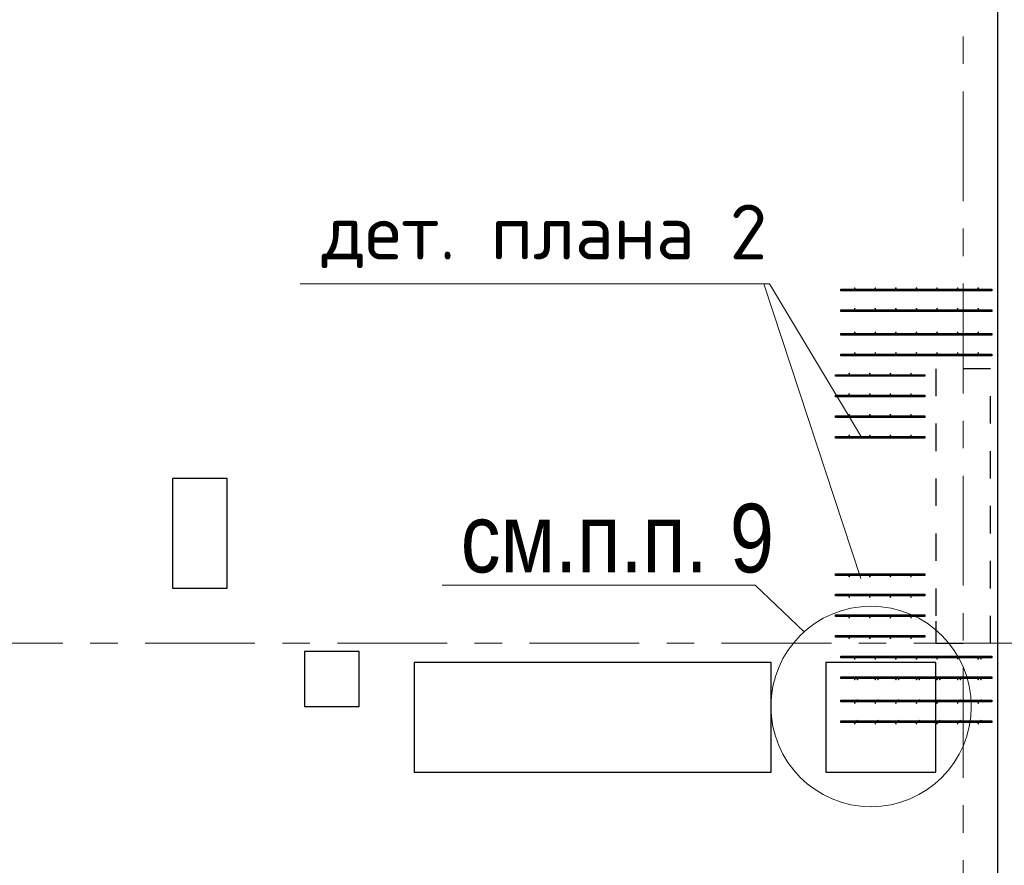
# Model space of a CAD drawing. Header units: metres. Extents: x -38 to 93, y -15 to 21.
# Tile 34 of 194: x 29.11 to 32.7, y 8.19 to 11.27. Entities that reach past the tile are written whole.
import ezdxf

# ---------------------------------------------------------------- set-up
doc = ezdxf.new("R2010")
doc.units = ezdxf.units.M
for name, pattern in [('______11', [0.5, 0.4, -0.05, 0, -0.05]), ('______2', [0.0405, 0.03, -0.0105]), ('______5', [1.1, 0.8, -0.1, 0.1, -0.1])]:
    doc.linetypes.add(name, pattern=pattern)
for name, color, linetype, lineweight in [('XR$2$Осевая линия (1)', 7, '______5', 13), ('XR$4$Арматурный каркас 01', 4, 'Continuous', 35), ('XR$4$Общий слой (1)_1', 7, 'Continuous', 13), ('XR$4$Перекрытие (1)', 7, 'Continuous', 35), ('XR$4$Текст_ общее_1', 7, 'Continuous', 13), ('XR$4$Фундамент (1)_1', 7, 'Continuous', 35)]:
    doc.layers.add(name, color=color, linetype=linetype, lineweight=lineweight)
doc.layers.add('XR$6$Стена_ бетон несущ.', color=7, linetype='Continuous', lineweight=70, true_color=0xb4b496)
doc.styles.add('ARIAL', font='arial.ttf')
doc.styles.add('ISOCPEUR', font='txt')

msp = doc.modelspace()

# ---------------------------------------------------------------- hatches: boundary and pattern name
at = {"layer": 'XR$4$Арматурный каркас 01', "linetype": 'Continuous', "lineweight": 50, "transparency": 33554687}
for points in [[(32.158, 10.2932), (32.1578, 10.2944), (32.1571, 10.2954), (32.1561, 10.296), (32.155, 10.2962), (32.1539, 10.296), (32.1529, 10.2954), (32.1522, 10.2944), (32.152, 10.2932), (32.1522, 10.2921), (32.1529, 10.2911), (32.1539, 10.2905), (32.155, 10.2902), (32.1561, 10.2905), (32.1571, 10.2911), (32.1578, 10.2921)], [(32.233, 10.2932), (32.2328, 10.2944), (32.2321, 10.2954), (32.2311, 10.296), (32.23, 10.2962), (32.2289, 10.296), (32.2279, 10.2954), (32.2272, 10.2944), (32.227, 10.2932), (32.2272, 10.2921), (32.2279, 10.2911), (32.2289, 10.2905), (32.23, 10.2902), (32.2311, 10.2905), (32.2321, 10.2911), (32.2328, 10.2921)], [(32.308, 10.2932), (32.3078, 10.2944), (32.3071, 10.2954), (32.3061, 10.296), (32.305, 10.2962), (32.3039, 10.296), (32.3029, 10.2954), (32.3022, 10.2944), (32.302, 10.2932), (32.3022, 10.2921), (32.3029, 10.2911), (32.3039, 10.2905), (32.305, 10.2902), (32.3061, 10.2905), (32.3071, 10.2911), (32.3078, 10.2921)], [(32.383, 10.2932), (32.3828, 10.2944), (32.3821, 10.2954), (32.3811, 10.296), (32.38, 10.2962), (32.3789, 10.296), (32.3779, 10.2954), (32.3772, 10.2944), (32.377, 10.2932), (32.3772, 10.2921), (32.3779, 10.2911), (32.3789, 10.2905), (32.38, 10.2902), (32.3811, 10.2905), (32.3821, 10.2911), (32.3828, 10.2921)], [(32.458, 10.2932), (32.4578, 10.2944), (32.4571, 10.2954), (32.4561, 10.296), (32.455, 10.2962), (32.4539, 10.296), (32.4529, 10.2954), (32.4522, 10.2944), (32.452, 10.2932), (32.4522, 10.2921), (32.4529, 10.2911), (32.4539, 10.2905), (32.455, 10.2902), (32.4561, 10.2905), (32.4571, 10.2911), (32.4578, 10.2921)], [(32.533, 10.2932), (32.5328, 10.2944), (32.5321, 10.2954), (32.5311, 10.296), (32.53, 10.2962), (32.5289, 10.296), (32.5279, 10.2954), (32.5272, 10.2944), (32.527, 10.2932), (32.5272, 10.2921), (32.5279, 10.2911), (32.5289, 10.2905), (32.53, 10.2902), (32.5311, 10.2905), (32.5321, 10.2911), (32.5328, 10.2921)], [(32.608, 10.2932), (32.6078, 10.2944), (32.6071, 10.2954), (32.6061, 10.296), (32.605, 10.2962), (32.6039, 10.296), (32.6029, 10.2954), (32.6022, 10.2944), (32.602, 10.2932), (32.6022, 10.2921), (32.6029, 10.2911), (32.6039, 10.2905), (32.605, 10.2902), (32.6061, 10.2905), (32.6071, 10.2911), (32.6078, 10.2921)], [(32.158, 10.2182), (32.1578, 10.2194), (32.1571, 10.2204), (32.1561, 10.221), (32.155, 10.2212), (32.1539, 10.221), (32.1529, 10.2204), (32.1522, 10.2194), (32.152, 10.2182), (32.1522, 10.2171), (32.1529, 10.2161), (32.1539, 10.2155), (32.155, 10.2152), (32.1561, 10.2155), (32.1571, 10.2161), (32.1578, 10.2171)], [(32.233, 10.2182), (32.2328, 10.2194), (32.2321, 10.2204), (32.2311, 10.221), (32.23, 10.2212), (32.2289, 10.221), (32.2279, 10.2204), (32.2272, 10.2194), (32.227, 10.2182), (32.2272, 10.2171), (32.2279, 10.2161), (32.2289, 10.2155), (32.23, 10.2152), (32.2311, 10.2155), (32.2321, 10.2161), (32.2328, 10.2171)], [(32.308, 10.2182), (32.3078, 10.2194), (32.3071, 10.2204), (32.3061, 10.221), (32.305, 10.2212), (32.3039, 10.221), (32.3029, 10.2204), (32.3022, 10.2194), (32.302, 10.2182), (32.3022, 10.2171), (32.3029, 10.2161), (32.3039, 10.2155), (32.305, 10.2152), (32.3061, 10.2155), (32.3071, 10.2161), (32.3078, 10.2171)], [(32.383, 10.2182), (32.3828, 10.2194), (32.3821, 10.2204), (32.3811, 10.221), (32.38, 10.2212), (32.3789, 10.221), (32.3779, 10.2204), (32.3772, 10.2194), (32.377, 10.2182), (32.3772, 10.2171), (32.3779, 10.2161), (32.3789, 10.2155), (32.38, 10.2152), (32.3811, 10.2155), (32.3821, 10.2161), (32.3828, 10.2171)], [(32.458, 10.2182), (32.4578, 10.2194), (32.4571, 10.2204), (32.4561, 10.221), (32.455, 10.2212), (32.4539, 10.221), (32.4529, 10.2204), (32.4522, 10.2194), (32.452, 10.2182), (32.4522, 10.2171), (32.4529, 10.2161), (32.4539, 10.2155), (32.455, 10.2152), (32.4561, 10.2155), (32.4571, 10.2161), (32.4578, 10.2171)], [(32.533, 10.2182), (32.5328, 10.2194), (32.5321, 10.2204), (32.5311, 10.221), (32.53, 10.2212), (32.5289, 10.221), (32.5279, 10.2204), (32.5272, 10.2194), (32.527, 10.2182), (32.5272, 10.2171), (32.5279, 10.2161), (32.5289, 10.2155), (32.53, 10.2152), (32.5311, 10.2155), (32.5321, 10.2161), (32.5328, 10.2171)], [(32.608, 10.2182), (32.6078, 10.2194), (32.6071, 10.2204), (32.6061, 10.221), (32.605, 10.2212), (32.6039, 10.221), (32.6029, 10.2204), (32.6022, 10.2194), (32.602, 10.2182), (32.6022, 10.2171), (32.6029, 10.2161), (32.6039, 10.2155), (32.605, 10.2152), (32.6061, 10.2155), (32.6071, 10.2161), (32.6078, 10.2171)], [(32.158, 10.1322), (32.1578, 10.1334), (32.1571, 10.1344), (32.1561, 10.135), (32.155, 10.1352), (32.1539, 10.135), (32.1529, 10.1344), (32.1522, 10.1334), (32.152, 10.1322), (32.1522, 10.1311), (32.1529, 10.1301), (32.1539, 10.1295), (32.155, 10.1292), (32.1561, 10.1295), (32.1571, 10.1301), (32.1578, 10.1311)], [(32.233, 10.1322), (32.2328, 10.1334), (32.2321, 10.1344), (32.2311, 10.135), (32.23, 10.1352), (32.2289, 10.135), (32.2279, 10.1344), (32.2272, 10.1334), (32.227, 10.1322), (32.2272, 10.1311), (32.2279, 10.1301), (32.2289, 10.1295), (32.23, 10.1292), (32.2311, 10.1295), (32.2321, 10.1301), (32.2328, 10.1311)], [(32.308, 10.1322), (32.3078, 10.1334), (32.3071, 10.1344), (32.3061, 10.135), (32.305, 10.1352), (32.3039, 10.135), (32.3029, 10.1344), (32.3022, 10.1334), (32.302, 10.1322), (32.3022, 10.1311), (32.3029, 10.1301), (32.3039, 10.1295), (32.305, 10.1292), (32.3061, 10.1295), (32.3071, 10.1301), (32.3078, 10.1311)], [(32.383, 10.1322), (32.3828, 10.1334), (32.3821, 10.1344), (32.3811, 10.135), (32.38, 10.1352), (32.3789, 10.135), (32.3779, 10.1344), (32.3772, 10.1334), (32.377, 10.1322), (32.3772, 10.1311), (32.3779, 10.1301), (32.3789, 10.1295), (32.38, 10.1292), (32.3811, 10.1295), (32.3821, 10.1301), (32.3828, 10.1311)], [(32.458, 10.1322), (32.4578, 10.1334), (32.4571, 10.1344), (32.4561, 10.135), (32.455, 10.1352), (32.4539, 10.135), (32.4529, 10.1344), (32.4522, 10.1334), (32.452, 10.1322), (32.4522, 10.1311), (32.4529, 10.1301), (32.4539, 10.1295), (32.455, 10.1292), (32.4561, 10.1295), (32.4571, 10.1301), (32.4578, 10.1311)], [(32.533, 10.1322), (32.5328, 10.1334), (32.5321, 10.1344), (32.5311, 10.135), (32.53, 10.1352), (32.5289, 10.135), (32.5279, 10.1344), (32.5272, 10.1334), (32.527, 10.1322), (32.5272, 10.1311), (32.5279, 10.1301), (32.5289, 10.1295), (32.53, 10.1292), (32.5311, 10.1295), (32.5321, 10.1301), (32.5328, 10.1311)], [(32.608, 10.1322), (32.6078, 10.1334), (32.6071, 10.1344), (32.6061, 10.135), (32.605, 10.1352), (32.6039, 10.135), (32.6029, 10.1344), (32.6022, 10.1334), (32.602, 10.1322), (32.6022, 10.1311), (32.6029, 10.1301), (32.6039, 10.1295), (32.605, 10.1292), (32.6061, 10.1295), (32.6071, 10.1301), (32.6078, 10.1311)], [(32.158, 10.0572), (32.1578, 10.0584), (32.1571, 10.0594), (32.1561, 10.06), (32.155, 10.0602), (32.1539, 10.06), (32.1529, 10.0594), (32.1522, 10.0584), (32.152, 10.0572), (32.1522, 10.0561), (32.1529, 10.0551), (32.1539, 10.0545), (32.155, 10.0542), (32.1561, 10.0545), (32.1571, 10.0551), (32.1578, 10.0561)], [(32.233, 10.0572), (32.2328, 10.0584), (32.2321, 10.0594), (32.2311, 10.06), (32.23, 10.0602), (32.2289, 10.06), (32.2279, 10.0594), (32.2272, 10.0584), (32.227, 10.0572), (32.2272, 10.0561), (32.2279, 10.0551), (32.2289, 10.0545), (32.23, 10.0542), (32.2311, 10.0545), (32.2321, 10.0551), (32.2328, 10.0561)], [(32.308, 10.0572), (32.3078, 10.0584), (32.3071, 10.0594), (32.3061, 10.06), (32.305, 10.0602), (32.3039, 10.06), (32.3029, 10.0594), (32.3022, 10.0584), (32.302, 10.0572), (32.3022, 10.0561), (32.3029, 10.0551), (32.3039, 10.0545), (32.305, 10.0542), (32.3061, 10.0545), (32.3071, 10.0551), (32.3078, 10.0561)], [(32.383, 10.0572), (32.3828, 10.0584), (32.3821, 10.0594), (32.3811, 10.06), (32.38, 10.0602), (32.3789, 10.06), (32.3779, 10.0594), (32.3772, 10.0584), (32.377, 10.0572), (32.3772, 10.0561), (32.3779, 10.0551), (32.3789, 10.0545), (32.38, 10.0542), (32.3811, 10.0545), (32.3821, 10.0551), (32.3828, 10.0561)], [(32.458, 10.0572), (32.4578, 10.0584), (32.4571, 10.0594), (32.4561, 10.06), (32.455, 10.0602), (32.4539, 10.06), (32.4529, 10.0594), (32.4522, 10.0584), (32.452, 10.0572), (32.4522, 10.0561), (32.4529, 10.0551), (32.4539, 10.0545), (32.455, 10.0542), (32.4561, 10.0545), (32.4571, 10.0551), (32.4578, 10.0561)], [(32.533, 10.0572), (32.5328, 10.0584), (32.5321, 10.0594), (32.5311, 10.06), (32.53, 10.0602), (32.5289, 10.06), (32.5279, 10.0594), (32.5272, 10.0584), (32.527, 10.0572), (32.5272, 10.0561), (32.5279, 10.0551), (32.5289, 10.0545), (32.53, 10.0542), (32.5311, 10.0545), (32.5321, 10.0551), (32.5328, 10.0561)], [(32.608, 10.0572), (32.6078, 10.0584), (32.6071, 10.0594), (32.6061, 10.06), (32.605, 10.0602), (32.6039, 10.06), (32.6029, 10.0594), (32.6022, 10.0584), (32.602, 10.0572), (32.6022, 10.0561), (32.6029, 10.0551), (32.6039, 10.0545), (32.605, 10.0542), (32.6061, 10.0545), (32.6071, 10.0551), (32.6078, 10.0561)], [(32.138, 9.9822), (32.1378, 9.9834), (32.1371, 9.9844), (32.1361, 9.985), (32.135, 9.9852), (32.1339, 9.985), (32.1329, 9.9844), (32.1322, 9.9834), (32.132, 9.9822), (32.1322, 9.9811), (32.1329, 9.9801), (32.1339, 9.9795), (32.135, 9.9792), (32.1361, 9.9795), (32.1371, 9.9801), (32.1378, 9.9811)], [(32.213, 9.9822), (32.2128, 9.9834), (32.2121, 9.9844), (32.2111, 9.985), (32.21, 9.9852), (32.2089, 9.985), (32.2079, 9.9844), (32.2072, 9.9834), (32.207, 9.9822), (32.2072, 9.9811), (32.2079, 9.9801), (32.2089, 9.9795), (32.21, 9.9792), (32.2111, 9.9795), (32.2121, 9.9801), (32.2128, 9.9811)], [(32.288, 9.9822), (32.2878, 9.9834), (32.2871, 9.9844), (32.2861, 9.985), (32.285, 9.9852), (32.2839, 9.985), (32.2829, 9.9844), (32.2822, 9.9834), (32.282, 9.9822), (32.2822, 9.9811), (32.2829, 9.9801), (32.2839, 9.9795), (32.285, 9.9792), (32.2861, 9.9795), (32.2871, 9.9801), (32.2878, 9.9811)], [(32.363, 9.9822), (32.3628, 9.9834), (32.3621, 9.9844), (32.3611, 9.985), (32.36, 9.9852), (32.3589, 9.985), (32.3579, 9.9844), (32.3572, 9.9834), (32.357, 9.9822), (32.3572, 9.9811), (32.3579, 9.9801), (32.3589, 9.9795), (32.36, 9.9792), (32.3611, 9.9795), (32.3621, 9.9801), (32.3628, 9.9811)], [(32.138, 9.9072), (32.1378, 9.9084), (32.1371, 9.9094), (32.1361, 9.91), (32.135, 9.9102), (32.1339, 9.91), (32.1329, 9.9094), (32.1322, 9.9084), (32.132, 9.9072), (32.1322, 9.9061), (32.1329, 9.9051), (32.1339, 9.9045), (32.135, 9.9042), (32.1361, 9.9045), (32.1371, 9.9051), (32.1378, 9.9061)], [(32.213, 9.9072), (32.2128, 9.9084), (32.2121, 9.9094), (32.2111, 9.91), (32.21, 9.9102), (32.2089, 9.91), (32.2079, 9.9094), (32.2072, 9.9084), (32.207, 9.9072), (32.2072, 9.9061), (32.2079, 9.9051), (32.2089, 9.9045), (32.21, 9.9042), (32.2111, 9.9045), (32.2121, 9.9051), (32.2128, 9.9061)], [(32.288, 9.9072), (32.2878, 9.9084), (32.2871, 9.9094), (32.2861, 9.91), (32.285, 9.9102), (32.2839, 9.91), (32.2829, 9.9094), (32.2822, 9.9084), (32.282, 9.9072), (32.2822, 9.9061), (32.2829, 9.9051), (32.2839, 9.9045), (32.285, 9.9042), (32.2861, 9.9045), (32.2871, 9.9051), (32.2878, 9.9061)], [(32.363, 9.9072), (32.3628, 9.9084), (32.3621, 9.9094), (32.3611, 9.91), (32.36, 9.9102), (32.3589, 9.91), (32.3579, 9.9094), (32.3572, 9.9084), (32.357, 9.9072), (32.3572, 9.9061), (32.3579, 9.9051), (32.3589, 9.9045), (32.36, 9.9042), (32.3611, 9.9045), (32.3621, 9.9051), (32.3628, 9.9061)], [(32.138, 9.8322), (32.1378, 9.8334), (32.1371, 9.8344), (32.1361, 9.835), (32.135, 9.8352), (32.1339, 9.835), (32.1329, 9.8344), (32.1322, 9.8334), (32.132, 9.8322), (32.1322, 9.8311), (32.1329, 9.8301), (32.1339, 9.8295), (32.135, 9.8292), (32.1361, 9.8295), (32.1371, 9.8301), (32.1378, 9.8311)], [(32.213, 9.8322), (32.2128, 9.8334), (32.2121, 9.8344), (32.2111, 9.835), (32.21, 9.8352), (32.2089, 9.835), (32.2079, 9.8344), (32.2072, 9.8334), (32.207, 9.8322), (32.2072, 9.8311), (32.2079, 9.8301), (32.2089, 9.8295), (32.21, 9.8292), (32.2111, 9.8295), (32.2121, 9.8301), (32.2128, 9.8311)], [(32.288, 9.8322), (32.2878, 9.8334), (32.2871, 9.8344), (32.2861, 9.835), (32.285, 9.8352), (32.2839, 9.835), (32.2829, 9.8344), (32.2822, 9.8334), (32.282, 9.8322), (32.2822, 9.8311), (32.2829, 9.8301), (32.2839, 9.8295), (32.285, 9.8292), (32.2861, 9.8295), (32.2871, 9.8301), (32.2878, 9.8311)], [(32.363, 9.8322), (32.3628, 9.8334), (32.3621, 9.8344), (32.3611, 9.835), (32.36, 9.8352), (32.3589, 9.835), (32.3579, 9.8344), (32.3572, 9.8334), (32.357, 9.8322), (32.3572, 9.8311), (32.3579, 9.8301), (32.3589, 9.8295), (32.36, 9.8292), (32.3611, 9.8295), (32.3621, 9.8301), (32.3628, 9.8311)], [(32.138, 9.7572), (32.1378, 9.7584), (32.1371, 9.7594), (32.1361, 9.76), (32.135, 9.7602), (32.1339, 9.76), (32.1329, 9.7594), (32.1322, 9.7584), (32.132, 9.7572), (32.1322, 9.7561), (32.1329, 9.7551), (32.1339, 9.7545), (32.135, 9.7542), (32.1361, 9.7545), (32.1371, 9.7551), (32.1378, 9.7561)], [(32.213, 9.7572), (32.2128, 9.7584), (32.2121, 9.7594), (32.2111, 9.76), (32.21, 9.7602), (32.2089, 9.76), (32.2079, 9.7594), (32.2072, 9.7584), (32.207, 9.7572), (32.2072, 9.7561), (32.2079, 9.7551), (32.2089, 9.7545), (32.21, 9.7542), (32.2111, 9.7545), (32.2121, 9.7551), (32.2128, 9.7561)], [(32.288, 9.7572), (32.2878, 9.7584), (32.2871, 9.7594), (32.2861, 9.76), (32.285, 9.7602), (32.2839, 9.76), (32.2829, 9.7594), (32.2822, 9.7584), (32.282, 9.7572), (32.2822, 9.7561), (32.2829, 9.7551), (32.2839, 9.7545), (32.285, 9.7542), (32.2861, 9.7545), (32.2871, 9.7551), (32.2878, 9.7561)], [(32.363, 9.7572), (32.3628, 9.7584), (32.3621, 9.7594), (32.3611, 9.76), (32.36, 9.7602), (32.3589, 9.76), (32.3579, 9.7594), (32.3572, 9.7584), (32.357, 9.7572), (32.3572, 9.7561), (32.3579, 9.7551), (32.3589, 9.7545), (32.36, 9.7542), (32.3611, 9.7545), (32.3621, 9.7551), (32.3628, 9.7561)], [(32.138, 9.2432), (32.1378, 9.2444), (32.1371, 9.2454), (32.1361, 9.246), (32.135, 9.2462), (32.1339, 9.246), (32.1329, 9.2454), (32.1322, 9.2444), (32.132, 9.2432), (32.1322, 9.2421), (32.1329, 9.2411), (32.1339, 9.2405), (32.135, 9.2402), (32.1361, 9.2405), (32.1371, 9.2411), (32.1378, 9.2421)], [(32.213, 9.2432), (32.2128, 9.2444), (32.2121, 9.2454), (32.2111, 9.246), (32.21, 9.2462), (32.2089, 9.246), (32.2079, 9.2454), (32.2072, 9.2444), (32.207, 9.2432), (32.2072, 9.2421), (32.2079, 9.2411), (32.2089, 9.2405), (32.21, 9.2402), (32.2111, 9.2405), (32.2121, 9.2411), (32.2128, 9.2421)], [(32.288, 9.2432), (32.2878, 9.2444), (32.2871, 9.2454), (32.2861, 9.246), (32.285, 9.2462), (32.2839, 9.246), (32.2829, 9.2454), (32.2822, 9.2444), (32.282, 9.2432), (32.2822, 9.2421), (32.2829, 9.2411), (32.2839, 9.2405), (32.285, 9.2402), (32.2861, 9.2405), (32.2871, 9.2411), (32.2878, 9.2421)], [(32.363, 9.2432), (32.3628, 9.2444), (32.3621, 9.2454), (32.3611, 9.246), (32.36, 9.2462), (32.3589, 9.246), (32.3579, 9.2454), (32.3572, 9.2444), (32.357, 9.2432), (32.3572, 9.2421), (32.3579, 9.2411), (32.3589, 9.2405), (32.36, 9.2402), (32.3611, 9.2405), (32.3621, 9.2411), (32.3628, 9.2421)], [(32.138, 9.1682), (32.1378, 9.1694), (32.1371, 9.1704), (32.1361, 9.171), (32.135, 9.1712), (32.1339, 9.171), (32.1329, 9.1704), (32.1322, 9.1694), (32.132, 9.1682), (32.1322, 9.1671), (32.1329, 9.1661), (32.1339, 9.1655), (32.135, 9.1652), (32.1361, 9.1655), (32.1371, 9.1661), (32.1378, 9.1671)], [(32.213, 9.1682), (32.2128, 9.1694), (32.2121, 9.1704), (32.2111, 9.171), (32.21, 9.1712), (32.2089, 9.171), (32.2079, 9.1704), (32.2072, 9.1694), (32.207, 9.1682), (32.2072, 9.1671), (32.2079, 9.1661), (32.2089, 9.1655), (32.21, 9.1652), (32.2111, 9.1655), (32.2121, 9.1661), (32.2128, 9.1671)], [(32.288, 9.1682), (32.2878, 9.1694), (32.2871, 9.1704), (32.2861, 9.171), (32.285, 9.1712), (32.2839, 9.171), (32.2829, 9.1704), (32.2822, 9.1694), (32.282, 9.1682), (32.2822, 9.1671), (32.2829, 9.1661), (32.2839, 9.1655), (32.285, 9.1652), (32.2861, 9.1655), (32.2871, 9.1661), (32.2878, 9.1671)], [(32.363, 9.1682), (32.3628, 9.1694), (32.3621, 9.1704), (32.3611, 9.171), (32.36, 9.1712), (32.3589, 9.171), (32.3579, 9.1704), (32.3572, 9.1694), (32.357, 9.1682), (32.3572, 9.1671), (32.3579, 9.1661), (32.3589, 9.1655), (32.36, 9.1652), (32.3611, 9.1655), (32.3621, 9.1661), (32.3628, 9.1671)], [(32.138, 9.0932), (32.1378, 9.0944), (32.1371, 9.0954), (32.1361, 9.096), (32.135, 9.0962), (32.1339, 9.096), (32.1329, 9.0954), (32.1322, 9.0944), (32.132, 9.0932), (32.1322, 9.0921), (32.1329, 9.0911), (32.1339, 9.0905), (32.135, 9.0902), (32.1361, 9.0905), (32.1371, 9.0911), (32.1378, 9.0921)], [(32.213, 9.0932), (32.2128, 9.0944), (32.2121, 9.0954), (32.2111, 9.096), (32.21, 9.0962), (32.2089, 9.096), (32.2079, 9.0954), (32.2072, 9.0944), (32.207, 9.0932), (32.2072, 9.0921), (32.2079, 9.0911), (32.2089, 9.0905), (32.21, 9.0902), (32.2111, 9.0905), (32.2121, 9.0911), (32.2128, 9.0921)], [(32.288, 9.0932), (32.2878, 9.0944), (32.2871, 9.0954), (32.2861, 9.096), (32.285, 9.0962), (32.2839, 9.096), (32.2829, 9.0954), (32.2822, 9.0944), (32.282, 9.0932), (32.2822, 9.0921), (32.2829, 9.0911), (32.2839, 9.0905), (32.285, 9.0902), (32.2861, 9.0905), (32.2871, 9.0911), (32.2878, 9.0921)], [(32.363, 9.0932), (32.3628, 9.0944), (32.3621, 9.0954), (32.3611, 9.096), (32.36, 9.0962), (32.3589, 9.096), (32.3579, 9.0954), (32.3572, 9.0944), (32.357, 9.0932), (32.3572, 9.0921), (32.3579, 9.0911), (32.3589, 9.0905), (32.36, 9.0902), (32.3611, 9.0905), (32.3621, 9.0911), (32.3628, 9.0921)], [(32.138, 9.0182), (32.1378, 9.0194), (32.1371, 9.0204), (32.1361, 9.021), (32.135, 9.0212), (32.1339, 9.021), (32.1329, 9.0204), (32.1322, 9.0194), (32.132, 9.0182), (32.1322, 9.0171), (32.1329, 9.0161), (32.1339, 9.0155), (32.135, 9.0152), (32.1361, 9.0155), (32.1371, 9.0161), (32.1378, 9.0171)], [(32.213, 9.0182), (32.2128, 9.0194), (32.2121, 9.0204), (32.2111, 9.021), (32.21, 9.0212), (32.2089, 9.021), (32.2079, 9.0204), (32.2072, 9.0194), (32.207, 9.0182), (32.2072, 9.0171), (32.2079, 9.0161), (32.2089, 9.0155), (32.21, 9.0152), (32.2111, 9.0155), (32.2121, 9.0161), (32.2128, 9.0171)], [(32.288, 9.0182), (32.2878, 9.0194), (32.2871, 9.0204), (32.2861, 9.021), (32.285, 9.0212), (32.2839, 9.021), (32.2829, 9.0204), (32.2822, 9.0194), (32.282, 9.0182), (32.2822, 9.0171), (32.2829, 9.0161), (32.2839, 9.0155), (32.285, 9.0152), (32.2861, 9.0155), (32.2871, 9.0161), (32.2878, 9.0171)], [(32.363, 9.0182), (32.3628, 9.0194), (32.3621, 9.0204), (32.3611, 9.021), (32.36, 9.0212), (32.3589, 9.021), (32.3579, 9.0204), (32.3572, 9.0194), (32.357, 9.0182), (32.3572, 9.0171), (32.3579, 9.0161), (32.3589, 9.0155), (32.36, 9.0152), (32.3611, 9.0155), (32.3621, 9.0161), (32.3628, 9.0171)], [(32.158, 8.9432), (32.1578, 8.9444), (32.1571, 8.9454), (32.1561, 8.946), (32.155, 8.9462), (32.1539, 8.946), (32.1529, 8.9454), (32.1522, 8.9444), (32.152, 8.9432), (32.1522, 8.9421), (32.1529, 8.9411), (32.1539, 8.9405), (32.155, 8.9402), (32.1561, 8.9405), (32.1571, 8.9411), (32.1578, 8.9421)], [(32.233, 8.9432), (32.2328, 8.9444), (32.2321, 8.9454), (32.2311, 8.946), (32.23, 8.9462), (32.2289, 8.946), (32.2279, 8.9454), (32.2272, 8.9444), (32.227, 8.9432), (32.2272, 8.9421), (32.2279, 8.9411), (32.2289, 8.9405), (32.23, 8.9402), (32.2311, 8.9405), (32.2321, 8.9411), (32.2328, 8.9421)], [(32.308, 8.9432), (32.3078, 8.9444), (32.3071, 8.9454), (32.3061, 8.946), (32.305, 8.9462), (32.3039, 8.946), (32.3029, 8.9454), (32.3022, 8.9444), (32.302, 8.9432), (32.3022, 8.9421), (32.3029, 8.9411), (32.3039, 8.9405), (32.305, 8.9402), (32.3061, 8.9405), (32.3071, 8.9411), (32.3078, 8.9421)], [(32.383, 8.9432), (32.3828, 8.9444), (32.3821, 8.9454), (32.3811, 8.946), (32.38, 8.9462), (32.3789, 8.946), (32.3779, 8.9454), (32.3772, 8.9444), (32.377, 8.9432), (32.3772, 8.9421), (32.3779, 8.9411), (32.3789, 8.9405), (32.38, 8.9402), (32.3811, 8.9405), (32.3821, 8.9411), (32.3828, 8.9421)], [(32.458, 8.9432), (32.4578, 8.9444), (32.4571, 8.9454), (32.4561, 8.946), (32.455, 8.9462), (32.4539, 8.946), (32.4529, 8.9454), (32.4522, 8.9444), (32.452, 8.9432), (32.4522, 8.9421), (32.4529, 8.9411), (32.4539, 8.9405), (32.455, 8.9402), (32.4561, 8.9405), (32.4571, 8.9411), (32.4578, 8.9421)], [(32.533, 8.9432), (32.5328, 8.9444), (32.5321, 8.9454), (32.5311, 8.946), (32.53, 8.9462), (32.5289, 8.946), (32.5279, 8.9454), (32.5272, 8.9444), (32.527, 8.9432), (32.5272, 8.9421), (32.5279, 8.9411), (32.5289, 8.9405), (32.53, 8.9402), (32.5311, 8.9405), (32.5321, 8.9411), (32.5328, 8.9421)], [(32.608, 8.9432), (32.6078, 8.9444), (32.6071, 8.9454), (32.6061, 8.946), (32.605, 8.9462), (32.6039, 8.946), (32.6029, 8.9454), (32.6022, 8.9444), (32.602, 8.9432), (32.6022, 8.9421), (32.6029, 8.9411), (32.6039, 8.9405), (32.605, 8.9402), (32.6061, 8.9405), (32.6071, 8.9411), (32.6078, 8.9421)], [(32.618, 8.9432), (32.6178, 8.9444), (32.6171, 8.9454), (32.6161, 8.946), (32.615, 8.9462), (32.6139, 8.946), (32.6129, 8.9454), (32.6122, 8.9444), (32.612, 8.9432), (32.6122, 8.9421), (32.6129, 8.9411), (32.6139, 8.9405), (32.615, 8.9402), (32.6161, 8.9405), (32.6171, 8.9411), (32.6178, 8.9421)], [(32.158, 8.8682), (32.1578, 8.8694), (32.1571, 8.8704), (32.1561, 8.871), (32.155, 8.8712), (32.1539, 8.871), (32.1529, 8.8704), (32.1522, 8.8694), (32.152, 8.8682), (32.1522, 8.8671), (32.1529, 8.8661), (32.1539, 8.8655), (32.155, 8.8652), (32.1561, 8.8655), (32.1571, 8.8661), (32.1578, 8.8671)], [(32.168, 8.8682), (32.1678, 8.8694), (32.1671, 8.8704), (32.1661, 8.871), (32.165, 8.8712), (32.1639, 8.871), (32.1629, 8.8704), (32.1622, 8.8694), (32.162, 8.8682), (32.1622, 8.8671), (32.1629, 8.8661), (32.1639, 8.8655), (32.165, 8.8652), (32.1661, 8.8655), (32.1671, 8.8661), (32.1678, 8.8671)], [(32.233, 8.8682), (32.2328, 8.8694), (32.2321, 8.8704), (32.2311, 8.871), (32.23, 8.8712), (32.2289, 8.871), (32.2279, 8.8704), (32.2272, 8.8694), (32.227, 8.8682), (32.2272, 8.8671), (32.2279, 8.8661), (32.2289, 8.8655), (32.23, 8.8652), (32.2311, 8.8655), (32.2321, 8.8661), (32.2328, 8.8671)], [(32.243, 8.8682), (32.2428, 8.8694), (32.2421, 8.8704), (32.2411, 8.871), (32.24, 8.8712), (32.2389, 8.871), (32.2379, 8.8704), (32.2372, 8.8694), (32.237, 8.8682), (32.2372, 8.8671), (32.2379, 8.8661), (32.2389, 8.8655), (32.24, 8.8652), (32.2411, 8.8655), (32.2421, 8.8661), (32.2428, 8.8671)], [(32.308, 8.8682), (32.3078, 8.8694), (32.3071, 8.8704), (32.3061, 8.871), (32.305, 8.8712), (32.3039, 8.871), (32.3029, 8.8704), (32.3022, 8.8694), (32.302, 8.8682), (32.3022, 8.8671), (32.3029, 8.8661), (32.3039, 8.8655), (32.305, 8.8652), (32.3061, 8.8655), (32.3071, 8.8661), (32.3078, 8.8671)], [(32.318, 8.8682), (32.3178, 8.8694), (32.3171, 8.8704), (32.3161, 8.871), (32.315, 8.8712), (32.3139, 8.871), (32.3129, 8.8704), (32.3122, 8.8694), (32.312, 8.8682), (32.3122, 8.8671), (32.3129, 8.8661), (32.3139, 8.8655), (32.315, 8.8652), (32.3161, 8.8655), (32.3171, 8.8661), (32.3178, 8.8671)], [(32.383, 8.8682), (32.3828, 8.8694), (32.3821, 8.8704), (32.3811, 8.871), (32.38, 8.8712), (32.3789, 8.871), (32.3779, 8.8704), (32.3772, 8.8694), (32.377, 8.8682), (32.3772, 8.8671), (32.3779, 8.8661), (32.3789, 8.8655), (32.38, 8.8652), (32.3811, 8.8655), (32.3821, 8.8661), (32.3828, 8.8671)], [(32.393, 8.8682), (32.3928, 8.8694), (32.3921, 8.8704), (32.3911, 8.871), (32.39, 8.8712), (32.3889, 8.871), (32.3879, 8.8704), (32.3872, 8.8694), (32.387, 8.8682), (32.3872, 8.8671), (32.3879, 8.8661), (32.3889, 8.8655), (32.39, 8.8652), (32.3911, 8.8655), (32.3921, 8.8661), (32.3928, 8.8671)], [(32.458, 8.8682), (32.4578, 8.8694), (32.4571, 8.8704), (32.4561, 8.871), (32.455, 8.8712), (32.4539, 8.871), (32.4529, 8.8704), (32.4522, 8.8694), (32.452, 8.8682), (32.4522, 8.8671), (32.4529, 8.8661), (32.4539, 8.8655), (32.455, 8.8652), (32.4561, 8.8655), (32.4571, 8.8661), (32.4578, 8.8671)], [(32.468, 8.8682), (32.4678, 8.8694), (32.4671, 8.8704), (32.4661, 8.871), (32.465, 8.8712), (32.4639, 8.871), (32.4629, 8.8704), (32.4622, 8.8694), (32.462, 8.8682), (32.4622, 8.8671), (32.4629, 8.8661), (32.4639, 8.8655), (32.465, 8.8652), (32.4661, 8.8655), (32.4671, 8.8661), (32.4678, 8.8671)], [(32.533, 8.8682), (32.5328, 8.8694), (32.5321, 8.8704), (32.5311, 8.871), (32.53, 8.8712), (32.5289, 8.871), (32.5279, 8.8704), (32.5272, 8.8694), (32.527, 8.8682), (32.5272, 8.8671), (32.5279, 8.8661), (32.5289, 8.8655), (32.53, 8.8652), (32.5311, 8.8655), (32.5321, 8.8661), (32.5328, 8.8671)], [(32.543, 8.8682), (32.5428, 8.8694), (32.5421, 8.8704), (32.5411, 8.871), (32.54, 8.8712), (32.5389, 8.871), (32.5379, 8.8704), (32.5372, 8.8694), (32.537, 8.8682), (32.5372, 8.8671), (32.5379, 8.8661), (32.5389, 8.8655), (32.54, 8.8652), (32.5411, 8.8655), (32.5421, 8.8661), (32.5428, 8.8671)], [(32.608, 8.8682), (32.6078, 8.8694), (32.6071, 8.8704), (32.6061, 8.871), (32.605, 8.8712), (32.6039, 8.871), (32.6029, 8.8704), (32.6022, 8.8694), (32.602, 8.8682), (32.6022, 8.8671), (32.6029, 8.8661), (32.6039, 8.8655), (32.605, 8.8652), (32.6061, 8.8655), (32.6071, 8.8661), (32.6078, 8.8671)], [(32.618, 8.8682), (32.6178, 8.8694), (32.6171, 8.8704), (32.6161, 8.871), (32.615, 8.8712), (32.6139, 8.871), (32.6129, 8.8704), (32.6122, 8.8694), (32.612, 8.8682), (32.6122, 8.8671), (32.6129, 8.8661), (32.6139, 8.8655), (32.615, 8.8652), (32.6161, 8.8655), (32.6171, 8.8661), (32.6178, 8.8671)], [(32.168, 8.7932), (32.1678, 8.7944), (32.1671, 8.7954), (32.1661, 8.796), (32.165, 8.7962), (32.1639, 8.796), (32.1629, 8.7954), (32.1622, 8.7944), (32.162, 8.7932), (32.1622, 8.7921), (32.1629, 8.7911), (32.1639, 8.7905), (32.165, 8.7902), (32.1661, 8.7905), (32.1671, 8.7911), (32.1678, 8.7921)], [(32.243, 8.7932), (32.2428, 8.7944), (32.2421, 8.7954), (32.2411, 8.796), (32.24, 8.7962), (32.2389, 8.796), (32.2379, 8.7954), (32.2372, 8.7944), (32.237, 8.7932), (32.2372, 8.7921), (32.2379, 8.7911), (32.2389, 8.7905), (32.24, 8.7902), (32.2411, 8.7905), (32.2421, 8.7911), (32.2428, 8.7921)], [(32.318, 8.7932), (32.3178, 8.7944), (32.3171, 8.7954), (32.3161, 8.796), (32.315, 8.7962), (32.3139, 8.796), (32.3129, 8.7954), (32.3122, 8.7944), (32.312, 8.7932), (32.3122, 8.7921), (32.3129, 8.7911), (32.3139, 8.7905), (32.315, 8.7902), (32.3161, 8.7905), (32.3171, 8.7911), (32.3178, 8.7921)], [(32.393, 8.7932), (32.3928, 8.7944), (32.3921, 8.7954), (32.3911, 8.796), (32.39, 8.7962), (32.3889, 8.796), (32.3879, 8.7954), (32.3872, 8.7944), (32.387, 8.7932), (32.3872, 8.7921), (32.3879, 8.7911), (32.3889, 8.7905), (32.39, 8.7902), (32.3911, 8.7905), (32.3921, 8.7911), (32.3928, 8.7921)], [(32.468, 8.7932), (32.4678, 8.7944), (32.4671, 8.7954), (32.4661, 8.796), (32.465, 8.7962), (32.4639, 8.796), (32.4629, 8.7954), (32.4622, 8.7944), (32.462, 8.7932), (32.4622, 8.7921), (32.4629, 8.7911), (32.4639, 8.7905), (32.465, 8.7902), (32.4661, 8.7905), (32.4671, 8.7911), (32.4678, 8.7921)], [(32.543, 8.7932), (32.5428, 8.7944), (32.5421, 8.7954), (32.5411, 8.796), (32.54, 8.7962), (32.5389, 8.796), (32.5379, 8.7954), (32.5372, 8.7944), (32.537, 8.7932), (32.5372, 8.7921), (32.5379, 8.7911), (32.5389, 8.7905), (32.54, 8.7902), (32.5411, 8.7905), (32.5421, 8.7911), (32.5428, 8.7921)], [(32.618, 8.7932), (32.6178, 8.7944), (32.6171, 8.7954), (32.6161, 8.796), (32.615, 8.7962), (32.6139, 8.796), (32.6129, 8.7954), (32.6122, 8.7944), (32.612, 8.7932), (32.6122, 8.7921), (32.6129, 8.7911), (32.6139, 8.7905), (32.615, 8.7902), (32.6161, 8.7905), (32.6171, 8.7911), (32.6178, 8.7921)], [(32.158, 8.7822), (32.1578, 8.7834), (32.1571, 8.7844), (32.1561, 8.785), (32.155, 8.7852), (32.1539, 8.785), (32.1529, 8.7844), (32.1522, 8.7834), (32.152, 8.7822), (32.1522, 8.7811), (32.1529, 8.7801), (32.1539, 8.7795), (32.155, 8.7792), (32.1561, 8.7795), (32.1571, 8.7801), (32.1578, 8.7811)], [(32.233, 8.7822), (32.2328, 8.7834), (32.2321, 8.7844), (32.2311, 8.785), (32.23, 8.7852), (32.2289, 8.785), (32.2279, 8.7844), (32.2272, 8.7834), (32.227, 8.7822), (32.2272, 8.7811), (32.2279, 8.7801), (32.2289, 8.7795), (32.23, 8.7792), (32.2311, 8.7795), (32.2321, 8.7801), (32.2328, 8.7811)], [(32.308, 8.7822), (32.3078, 8.7834), (32.3071, 8.7844), (32.3061, 8.785), (32.305, 8.7852), (32.3039, 8.785), (32.3029, 8.7844), (32.3022, 8.7834), (32.302, 8.7822), (32.3022, 8.7811), (32.3029, 8.7801), (32.3039, 8.7795), (32.305, 8.7792), (32.3061, 8.7795), (32.3071, 8.7801), (32.3078, 8.7811)], [(32.383, 8.7822), (32.3828, 8.7834), (32.3821, 8.7844), (32.3811, 8.785), (32.38, 8.7852), (32.3789, 8.785), (32.3779, 8.7844), (32.3772, 8.7834), (32.377, 8.7822), (32.3772, 8.7811), (32.3779, 8.7801), (32.3789, 8.7795), (32.38, 8.7792), (32.3811, 8.7795), (32.3821, 8.7801), (32.3828, 8.7811)], [(32.458, 8.7822), (32.4578, 8.7834), (32.4571, 8.7844), (32.4561, 8.785), (32.455, 8.7852), (32.4539, 8.785), (32.4529, 8.7844), (32.4522, 8.7834), (32.452, 8.7822), (32.4522, 8.7811), (32.4529, 8.7801), (32.4539, 8.7795), (32.455, 8.7792), (32.4561, 8.7795), (32.4571, 8.7801), (32.4578, 8.7811)], [(32.533, 8.7822), (32.5328, 8.7834), (32.5321, 8.7844), (32.5311, 8.785), (32.53, 8.7852), (32.5289, 8.785), (32.5279, 8.7844), (32.5272, 8.7834), (32.527, 8.7822), (32.5272, 8.7811), (32.5279, 8.7801), (32.5289, 8.7795), (32.53, 8.7792), (32.5311, 8.7795), (32.5321, 8.7801), (32.5328, 8.7811)], [(32.608, 8.7822), (32.6078, 8.7834), (32.6071, 8.7844), (32.6061, 8.785), (32.605, 8.7852), (32.6039, 8.785), (32.6029, 8.7844), (32.6022, 8.7834), (32.602, 8.7822), (32.6022, 8.7811), (32.6029, 8.7801), (32.6039, 8.7795), (32.605, 8.7792), (32.6061, 8.7795), (32.6071, 8.7801), (32.6078, 8.7811)], [(32.168, 8.7182), (32.1678, 8.7194), (32.1671, 8.7204), (32.1661, 8.721), (32.165, 8.7212), (32.1639, 8.721), (32.1629, 8.7204), (32.1622, 8.7194), (32.162, 8.7182), (32.1622, 8.7171), (32.1629, 8.7161), (32.1639, 8.7155), (32.165, 8.7152), (32.1661, 8.7155), (32.1671, 8.7161), (32.1678, 8.7171)], [(32.243, 8.7182), (32.2428, 8.7194), (32.2421, 8.7204), (32.2411, 8.721), (32.24, 8.7212), (32.2389, 8.721), (32.2379, 8.7204), (32.2372, 8.7194), (32.237, 8.7182), (32.2372, 8.7171), (32.2379, 8.7161), (32.2389, 8.7155), (32.24, 8.7152), (32.2411, 8.7155), (32.2421, 8.7161), (32.2428, 8.7171)], [(32.318, 8.7182), (32.3178, 8.7194), (32.3171, 8.7204), (32.3161, 8.721), (32.315, 8.7212), (32.3139, 8.721), (32.3129, 8.7204), (32.3122, 8.7194), (32.312, 8.7182), (32.3122, 8.7171), (32.3129, 8.7161), (32.3139, 8.7155), (32.315, 8.7152), (32.3161, 8.7155), (32.3171, 8.7161), (32.3178, 8.7171)], [(32.393, 8.7182), (32.3928, 8.7194), (32.3921, 8.7204), (32.3911, 8.721), (32.39, 8.7212), (32.3889, 8.721), (32.3879, 8.7204), (32.3872, 8.7194), (32.387, 8.7182), (32.3872, 8.7171), (32.3879, 8.7161), (32.3889, 8.7155), (32.39, 8.7152), (32.3911, 8.7155), (32.3921, 8.7161), (32.3928, 8.7171)], [(32.468, 8.7182), (32.4678, 8.7194), (32.4671, 8.7204), (32.4661, 8.721), (32.465, 8.7212), (32.4639, 8.721), (32.4629, 8.7204), (32.4622, 8.7194), (32.462, 8.7182), (32.4622, 8.7171), (32.4629, 8.7161), (32.4639, 8.7155), (32.465, 8.7152), (32.4661, 8.7155), (32.4671, 8.7161), (32.4678, 8.7171)], [(32.543, 8.7182), (32.5428, 8.7194), (32.5421, 8.7204), (32.5411, 8.721), (32.54, 8.7212), (32.5389, 8.721), (32.5379, 8.7204), (32.5372, 8.7194), (32.537, 8.7182), (32.5372, 8.7171), (32.5379, 8.7161), (32.5389, 8.7155), (32.54, 8.7152), (32.5411, 8.7155), (32.5421, 8.7161), (32.5428, 8.7171)], [(32.618, 8.7182), (32.6178, 8.7194), (32.6171, 8.7204), (32.6161, 8.721), (32.615, 8.7212), (32.6139, 8.721), (32.6129, 8.7204), (32.6122, 8.7194), (32.612, 8.7182), (32.6122, 8.7171), (32.6129, 8.7161), (32.6139, 8.7155), (32.615, 8.7152), (32.6161, 8.7155), (32.6171, 8.7161), (32.6178, 8.7171)], [(32.158, 8.7072), (32.1578, 8.7084), (32.1571, 8.7094), (32.1561, 8.71), (32.155, 8.7102), (32.1539, 8.71), (32.1529, 8.7094), (32.1522, 8.7084), (32.152, 8.7072), (32.1522, 8.7061), (32.1529, 8.7051), (32.1539, 8.7045), (32.155, 8.7042), (32.1561, 8.7045), (32.1571, 8.7051), (32.1578, 8.7061)], [(32.233, 8.7072), (32.2328, 8.7084), (32.2321, 8.7094), (32.2311, 8.71), (32.23, 8.7102), (32.2289, 8.71), (32.2279, 8.7094), (32.2272, 8.7084), (32.227, 8.7072), (32.2272, 8.7061), (32.2279, 8.7051), (32.2289, 8.7045), (32.23, 8.7042), (32.2311, 8.7045), (32.2321, 8.7051), (32.2328, 8.7061)], [(32.308, 8.7072), (32.3078, 8.7084), (32.3071, 8.7094), (32.3061, 8.71), (32.305, 8.7102), (32.3039, 8.71), (32.3029, 8.7094), (32.3022, 8.7084), (32.302, 8.7072), (32.3022, 8.7061), (32.3029, 8.7051), (32.3039, 8.7045), (32.305, 8.7042), (32.3061, 8.7045), (32.3071, 8.7051), (32.3078, 8.7061)], [(32.383, 8.7072), (32.3828, 8.7084), (32.3821, 8.7094), (32.3811, 8.71), (32.38, 8.7102), (32.3789, 8.71), (32.3779, 8.7094), (32.3772, 8.7084), (32.377, 8.7072), (32.3772, 8.7061), (32.3779, 8.7051), (32.3789, 8.7045), (32.38, 8.7042), (32.3811, 8.7045), (32.3821, 8.7051), (32.3828, 8.7061)], [(32.458, 8.7072), (32.4578, 8.7084), (32.4571, 8.7094), (32.4561, 8.71), (32.455, 8.7102), (32.4539, 8.71), (32.4529, 8.7094), (32.4522, 8.7084), (32.452, 8.7072), (32.4522, 8.7061), (32.4529, 8.7051), (32.4539, 8.7045), (32.455, 8.7042), (32.4561, 8.7045), (32.4571, 8.7051), (32.4578, 8.7061)], [(32.533, 8.7072), (32.5328, 8.7084), (32.5321, 8.7094), (32.5311, 8.71), (32.53, 8.7102), (32.5289, 8.71), (32.5279, 8.7094), (32.5272, 8.7084), (32.527, 8.7072), (32.5272, 8.7061), (32.5279, 8.7051), (32.5289, 8.7045), (32.53, 8.7042), (32.5311, 8.7045), (32.5321, 8.7051), (32.5328, 8.7061)], [(32.608, 8.7072), (32.6078, 8.7084), (32.6071, 8.7094), (32.6061, 8.71), (32.605, 8.7102), (32.6039, 8.71), (32.6029, 8.7094), (32.6022, 8.7084), (32.602, 8.7072), (32.6022, 8.7061), (32.6029, 8.7051), (32.6039, 8.7045), (32.605, 8.7042), (32.6061, 8.7045), (32.6071, 8.7051), (32.6078, 8.7061)]]:
    msp.add_hatch(color=2, dxfattribs=at).paths.add_polyline_path(points)

# ---------------------------------------------------------------- linework, layer by layer
at = {"layer": 'XR$2$Осевая линия (1)', "color": 253, "linetype": '______11', "lineweight": 13, "true_color": 0xa0a0a0, "transparency": 33554687}
for p, q in [((32.55, -3.39), (32.55, 19.78)), ((-2.63, 9), (62.6, 9))]:
    msp.add_line(p, q, dxfattribs=at)
at = {"layer": 'XR$4$Арматурный каркас 01', "color": 2, "linetype": 'Continuous', "lineweight": 25, "transparency": 33554687}
for points in [[(32.655, 10.2832), (32.105, 10.2832), (32.105, 10.2892), (32.655, 10.2892), (32.655, 10.2832)], [(32.655, 10.2832), (32.105, 10.2832), (32.105, 10.2892), (32.655, 10.2892), (32.655, 10.2832)], [(32.655, 10.2082), (32.105, 10.2082), (32.105, 10.2142), (32.655, 10.2142), (32.655, 10.2082)], [(32.655, 10.2082), (32.105, 10.2082), (32.105, 10.2142), (32.655, 10.2142), (32.655, 10.2082)], [(32.655, 10.1222), (32.105, 10.1222), (32.105, 10.1282), (32.655, 10.1282), (32.655, 10.1222)], [(32.655, 10.1222), (32.105, 10.1222), (32.105, 10.1282), (32.655, 10.1282), (32.655, 10.1222)], [(32.655, 10.0472), (32.105, 10.0472), (32.105, 10.0532), (32.655, 10.0532), (32.655, 10.0472)], [(32.655, 10.0472), (32.105, 10.0472), (32.105, 10.0532), (32.655, 10.0532), (32.655, 10.0472)], [(32.41, 9.9722), (32.085, 9.9722), (32.085, 9.9782), (32.41, 9.9782), (32.41, 9.9722)], [(32.41, 9.9722), (32.085, 9.9722), (32.085, 9.9782), (32.41, 9.9782), (32.41, 9.9722)], [(32.41, 9.8972), (32.085, 9.8972), (32.085, 9.9032), (32.41, 9.9032), (32.41, 9.8972)], [(32.41, 9.8972), (32.085, 9.8972), (32.085, 9.9032), (32.41, 9.9032), (32.41, 9.8972)], [(32.41, 9.8222), (32.085, 9.8222), (32.085, 9.8282), (32.41, 9.8282), (32.41, 9.8222)], [(32.41, 9.8222), (32.085, 9.8222), (32.085, 9.8282), (32.41, 9.8282), (32.41, 9.8222)], [(32.41, 9.7472), (32.085, 9.7472), (32.085, 9.7532), (32.41, 9.7532), (32.41, 9.7472)], [(32.41, 9.7472), (32.085, 9.7472), (32.085, 9.7532), (32.41, 9.7532), (32.41, 9.7472)], [(32.41, 9.2472), (32.085, 9.2472), (32.085, 9.2532), (32.41, 9.2532), (32.41, 9.2472)], [(32.41, 9.2472), (32.085, 9.2472), (32.085, 9.2532), (32.41, 9.2532), (32.41, 9.2472)], [(32.41, 9.1722), (32.085, 9.1722), (32.085, 9.1782), (32.41, 9.1782), (32.41, 9.1722)], [(32.41, 9.1722), (32.085, 9.1722), (32.085, 9.1782), (32.41, 9.1782), (32.41, 9.1722)], [(32.41, 9.0972), (32.085, 9.0972), (32.085, 9.1032), (32.41, 9.1032), (32.41, 9.0972)], [(32.41, 9.0972), (32.085, 9.0972), (32.085, 9.1032), (32.41, 9.1032), (32.41, 9.0972)], [(32.41, 9.0222), (32.085, 9.0222), (32.085, 9.0282), (32.41, 9.0282), (32.41, 9.0222)], [(32.41, 9.0222), (32.085, 9.0222), (32.085, 9.0282), (32.41, 9.0282), (32.41, 9.0222)], [(32.655, 8.9472), (32.105, 8.9472), (32.105, 8.9532), (32.655, 8.9532), (32.655, 8.9472)], [(32.655, 8.9472), (32.105, 8.9472), (32.105, 8.9532), (32.655, 8.9532), (32.655, 8.9472)], [(32.655, 8.8722), (32.105, 8.8722), (32.105, 8.8782), (32.655, 8.8782), (32.655, 8.8722)], [(32.655, 8.8722), (32.105, 8.8722), (32.105, 8.8782), (32.655, 8.8782), (32.655, 8.8722)], [(32.655, 8.7862), (32.105, 8.7862), (32.105, 8.7922), (32.655, 8.7922), (32.655, 8.7862)], [(32.655, 8.7862), (32.105, 8.7862), (32.105, 8.7922), (32.655, 8.7922), (32.655, 8.7862)], [(32.655, 8.7112), (32.105, 8.7112), (32.105, 8.7172), (32.655, 8.7172), (32.655, 8.7112)], [(32.655, 8.7112), (32.105, 8.7112), (32.105, 8.7172), (32.655, 8.7172), (32.655, 8.7112)]]:
    msp.add_lwpolyline(points, dxfattribs=at)
at = {"layer": 'XR$4$Общий слой (1)_1', "color": 7, "linetype": 'Continuous', "lineweight": 13, "transparency": 33554687}
msp.add_lwpolyline([(31.971, 9.0419), (31.7924, 9.2112), (30.6524, 9.2112)], dxfattribs=at)
msp.add_circle((32.2146, 8.7698), 0.3652, dxfattribs=at)
at = {"layer": 'XR$4$Перекрытие (1)', "color": 7, "linetype": 'Continuous', "lineweight": 25, "transparency": 33554687}
for p, q in [((32.675, 16.6502), (32.675, -0.25)), ((29.6691, 9.6002), (29.6691, 9.2002)), ((29.8691, 9.6002), (29.6691, 9.6002)), ((29.8691, 9.2003), (29.8691, 9.6002)), ((29.6691, 9.2002), (29.8691, 9.2003)), ((30.15, 8.9702), (30.15, 8.7702)), ((30.35, 8.9702), (30.15, 8.9702)), ((30.35, 8.7702), (30.35, 8.9702)), ((30.55, 8.9302), (30.55, 8.5302)), ((31.85, 8.9302), (30.55, 8.9302)), ((31.85, 8.5302), (31.85, 8.9302)), ((32.0501, 8.9302), (32.0501, 8.5302)), ((32.4501, 8.9302), (32.0501, 8.9302)), ((32.4501, 8.5302), (32.4501, 8.9302)), ((30.15, 8.7702), (30.35, 8.7702)), ((30.55, 8.5302), (31.85, 8.5302)), ((32.0501, 8.5302), (32.4501, 8.5302))]:
    msp.add_line(p, q, dxfattribs=at)
at = {"layer": 'XR$4$Текст_ общее_1', "color": 7, "linetype": 'Continuous', "lineweight": 13, "transparency": 33554687}
msp.add_line((32.1772, 9.2362), (31.8244, 10.3088), dxfattribs=at)
msp.add_lwpolyline([(32.1802, 9.7502), (31.8444, 10.3088), (30.1344, 10.3088)], dxfattribs=at)
at = {"layer": 'XR$6$Стена_ бетон несущ.', "color": 253, "linetype": '______2', "lineweight": -3, "true_color": 0xa0a0a0, "transparency": 33554687}
for p, q in [((32.45, 10), (32.45, 9.08)), ((32.65, 10), (32.45, 10)), ((32.65, 9), (32.65, 10)), ((32.45, 9.08), (32.45, 9)), ((32.45, 9), (32.65, 9))]:
    msp.add_line(p, q, dxfattribs=at)

# ---------------------------------------------------------------- texts
at = {"layer": 'XR$4$Текст_ общее_1', "color": 7, "linetype": 'Continuous', "lineweight": 13, "transparency": 33554687, "insert": (31.0244, 10.4821), "char_height": 0.2, "width": 1.737619, "attachment_point": 5, "style": 'ISOCPEUR'}
msp.add_mtext('\\A1;{\\fISOCPEUR|i0|b0;\\H0.200000;\\W1.000000;\\C7;дет. плана 2}\\P', dxfattribs=at)
at = {"layer": 'XR$4$Фундамент (1)_1', "color": 7, "linetype": 'Continuous', "lineweight": 13, "transparency": 33554687, "insert": (30.7196, 9.3812), "char_height": 0.25, "width": 1.482417, "attachment_point": 4, "style": 'ARIAL'}
msp.add_mtext('\\W0.83;см.п.п. 9', dxfattribs=at)

doc.saveas('drawing.dxf')
